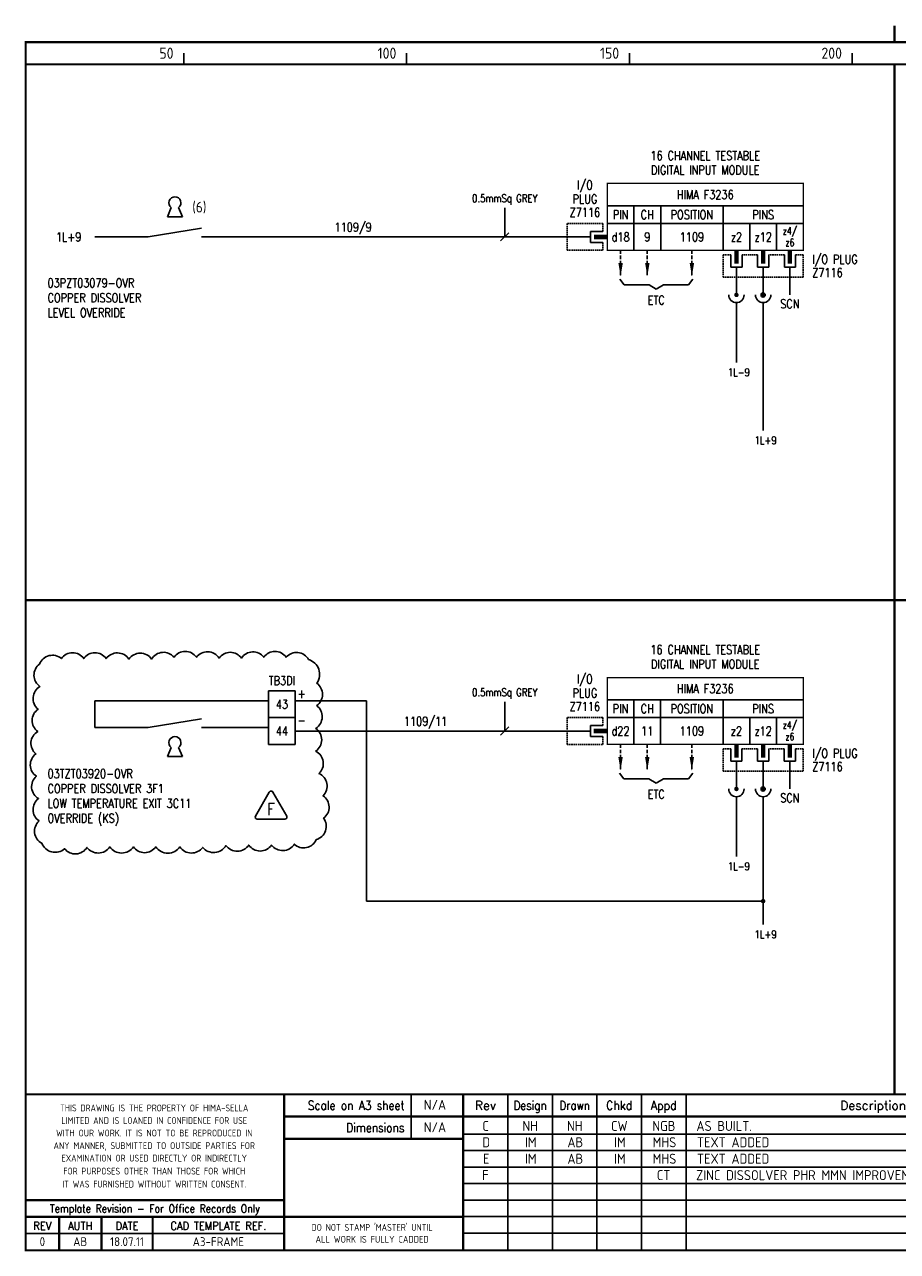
# Model space of a CAD drawing. Extents: x 14 to 408, y 0 to 275.
# Tile 1 of 2: x 14 to 210, y 0 to 275. Entities that reach past the tile are written whole.
import ezdxf
from ezdxf.enums import TextEntityAlignment as Align

# ---------------------------------------------------------------- set-up
doc = ezdxf.new("R2010")
doc.units = 0
doc.header["$LTSCALE"] = 0.25
doc.header["$MEASUREMENT"] = 0
doc.linetypes.add('HIDDEN2', pattern=[4.7625, 3.175, -1.5875])
doc.layers.get('0').update_dxf_attribs({"color": 41, "linetype": 'CONTINUOUS'})
for name, color, linetype in [('00-DRG_FRAME', 12, 'CONTINUOUS'), ('01-DRAW', 7, 'CONTINUOUS'), ('02-TEXT', 2, 'CONTINUOUS'), ('051-TEXT', 2, 'CONTINUOUS'), ('117', 7, 'CONTINUOUS'), ('117-TEXT', 2, 'CONTINUOUS'), ('DIM', 3, 'CONTINUOUS'), ('LAB', 2, 'CONTINUOUS'), ('RACK', 2, 'CONTINUOUS'), ('SLOT', 2, 'CONTINUOUS'), ('SNA', 2, 'CONTINUOUS'), ('TEXT', 2, 'CONTINUOUS'), ('TPOL', 3, 'CONTINUOUS'), ('XR_FUNCTION', 2, 'CONTINUOUS'), ('XR_MAIN', 2, 'CONTINUOUS')]:
    doc.layers.add(name, color=color, linetype=linetype)
doc.styles.add('CROSSREF', font='romans.shx', dxfattribs={"width": 0.8, "height": 2})
doc.styles.add('FUNCTION', font='ROMANS.shx', dxfattribs={"width": 0.8, "height": 2.5})
doc.styles.add('ISO', font='iso.shx')
doc.styles.add('PINS', font='ROMANS.shx', dxfattribs={"width": 0.8, "height": 2.5})
doc.styles.add('RACK', font='ROMANS.shx', dxfattribs={"width": 0.8, "height": 2.5})
doc.styles.add('ROMAND', font='ROMAND')
doc.styles.add('ROMANS', font='romans.shx', dxfattribs={"width": 0.8})
doc.styles.add('SLOT', font='romans.shx', dxfattribs={"width": 0.8, "height": 2})
doc.styles.add('SYMBOL', font='ROMANS.shx', dxfattribs={"width": 0.8, "height": 20})

# ---------------------------------------------------------------- blocks, each defined once
blk = doc.blocks.new('A3-REVA')
at = {"layer": '051-TEXT', "style": 'ISO'}
for tag, p in [('DESIGNED', (292.01, 31.7)), ('A', (117.73, 27.28)), ('DES', (127.73, 27.28)), ('DRN', (137.73, 27.28)), ('CHKD', (147.73, 27.28)), ('APPD', (157.73, 27.28)), ('DATE', (256, 27.28)), ('DRAWN', (291.72, 26.77)), ('CHECKED', (291.72, 21.89)), ('APPD', (291.65, 16.79)), ('DATE', (291.92, 11.96))]:
    blk.add_attdef(tag, text='', height=2.25, dxfattribs=at).set_placement(p, align=Align.CENTER)
blk.add_attdef('DESCRIPTION', (165.03, 27.28), '', height=2.25, dxfattribs=at)
blk = doc.blocks.new('A3-REVB')
at = {"layer": '051-TEXT', "style": 'ISO'}
for tag, p in [('A', (124.85, -20.36)), ('DES', (134.85, -20.36)), ('DRN', (144.85, -20.36)), ('CHKD', (154.85, -20.36)), ('APPD', (164.85, -20.36)), ('DATE', (263.12, -20.36))]:
    blk.add_attdef(tag, text='', height=2.25, dxfattribs=at).set_placement(p, align=Align.CENTER)
blk.add_attdef('DESCRIPTION', (172.15, -20.36), '', height=2.25, dxfattribs=at)
blk = doc.blocks.new('A3-CONTRACT')
at = {"layer": '051-TEXT', "color": 41, "style": 'ISO'}
for tag, height, p in [('SCALE', 2.25, (106.71, 31.82)), ('DIMS', 2.25, (106.71, 26.8)), ('CONTRACT', 4.5, (344.94, 3.1)), ('CAD-REF', 2.25, (283.73, 1.84))]:
    blk.add_attdef(tag, text='', height=height, dxfattribs=at).set_placement(p, align=Align.CENTER)
for tag, p in [('TITLE_2', (303.86, 17.28)), ('TITLE_3', (303.79, 12.78))]:
    blk.add_attdef(tag, p, '', height=2.25, dxfattribs=at)
blk = doc.blocks.new('KEY')
at = {"layer": '01-DRAW'}
for p, q in [((-0.375, -0.5), (-0.183, -0.038)), ((-0.375, -0.5), (0.375, -0.5)), ((0.375, -0.5), (0.183, -0.038))]:
    blk.add_line(p, q, dxfattribs=at)
blk.add_arc((0, 0.2), 0.3, 307.47703, 232.52297, dxfattribs=at)
blk = doc.blocks.new('F3236-09')
for p, q in [((44, 7), (0, 7)), ((6, 7), (6, -3)), ((12, 7), (12, -3)), ((26, 7), (26, -3)), ((44, 3), (0, 3)), ((32, 3), (32, -3)), ((38, 3), (38, -3)), ((-3.75, 0), (-9, 0)), ((-3.75, 1.25), (-3.75, -1.25)), ((-1, 1.25), (-3.75, 1.25)), ((-3.75, -1.25), (-1, -1.25)), ((27.75, -4), (27.75, -6.75)), ((30.25, -6.75), (30.25, -4)), ((33.75, -4), (33.75, -6.75)), ((36.25, -6.75), (36.25, -4)), ((39.75, -4), (39.75, -6.75)), ((42.25, -6.75), (42.25, -4)), ((27.75, -6.75), (30.25, -6.75)), ((29, -6.75), (29, -9)), ((33.75, -6.75), (36.25, -6.75)), ((35, -6.75), (35, -9)), ((39.75, -6.75), (42.25, -6.75)), ((41, -6.75), (41, -9)), ((41, -13), (41, -9))]:
    blk.add_line(p, q)
at = {"const_width": 0.3}
blk.add_lwpolyline([(44, 12), (0, 12), (0, -3), (44, -3)], close=True, dxfattribs=at)
at = {"color": 3, "linetype": 'HIDDEN2', "ltscale": 0.4}
for points in [[(-1, 1.25), (-1, 3), (-9, 3), (-9, -3), (-1, -3), (-1, -1.25)], [(27.75, -4), (26, -4), (26, -9), (44, -9), (44, -4), (42.25, -4)], [(33.75, -4), (30.25, -4)], [(39.75, -4), (36.25, -4)]]:
    blk.add_lwpolyline(points, dxfattribs=at)
blk.add_lwpolyline([(-3, 0, 1, 1, 0), (0, 0, 0.5, 0.5, 0)], format="xyseb")
at = {"const_width": 1}
for points in [[(29, -6), (29, -3)], [(35, -6), (35, -3)], [(41, -6), (41, -3)]]:
    blk.add_lwpolyline(points, dxfattribs=at)
at = {"layer": 'LAB', "style": 'PINS', "width": 0.8, "flags": 1}
blk.add_attdef('LAB1', text='', height=1.5, dxfattribs=at).set_placement((48, 2.5), align=Align.MIDDLE_LEFT)
at = {"layer": 'RACK', "style": 'RACK', "width": 0.8}
blk.add_attdef('SLOT', text='', height=2, dxfattribs=at).set_placement((19, 0), align=Align.MIDDLE)
at = {"layer": 'SLOT', "style": 'SLOT', "width": 0.8}
blk.add_attdef('ADD1', text='', height=2, dxfattribs=at).set_placement((9, 0), align=Align.MIDDLE)
at = {"layer": 'SNA', "style": 'SYMBOL', "width": 0.8, "flags": 1}
blk.add_attdef('SNA', (48, 8), '', height=1.5, dxfattribs=at)
at = {"layer": 'TEXT', "style": 'ROMANS', "width": 0.8}
for s, p in [('16 CHANNEL TESTABLE', (22, 17.25)), ('DIGITAL INPUT MODULE', (22, 14))]:
    blk.add_text(s, height=2, dxfattribs=at).set_placement(p, align=Align.CENTER)
for s, height, p in [('I/O', 2, (-5, 11.5)), ('PLUG', 2, (-5, 8.5)), ('HIMA F3236', 2, (22, 9.5)), ('Z7116', 2, (-5, 5.5)), ('PIN', 2, (3, 5)), ('CH', 2, (9, 5)), ('POSITION', 2, (19, 5)), ('PINS', 2, (35, 5)), ('d18', 2, (3, 0)), ('z2', 2, (29, 0)), ('z12', 2, (35, 0)), ('z4/', 1.6, (41, 1.25)), ('z6', 1.6, (41, -1.25)), ('SCN', 2, (41, -15))]:
    blk.add_text(s, height=height, dxfattribs=at).set_placement(p, align=Align.MIDDLE)
for s, p in [('I/O PLUG', (46, -5)), ('Z7116', (46, -8))]:
    blk.add_text(s, height=2, dxfattribs=at).set_placement(p, align=Align.MIDDLE_LEFT)
at = {"layer": 'TPOL', "style": 'PINS', "width": 0.8, "flags": 1}
blk.add_attdef('CN2', text='', height=1, dxfattribs=at).set_placement((-9, 0), align=Align.MIDDLE_LEFT)
at = {"layer": 'TPOL', "color": 2, "style": 'PINS', "width": 0.8}
blk.add_attdef('CN1', text='', height=2, dxfattribs=at).set_placement((3, 0), align=Align.MIDDLE)
at = {"layer": 'TPOL', "style": 'PINS', "width": 0.8, "flags": 1}
for tag, p in [('CN3', (29, -9)), ('CN4', (35, -9))]:
    blk.add_attdef(tag, text='', height=1, dxfattribs=at).set_placement(p, align=Align.BOTTOM_CENTER)
at = {"layer": 'XR_FUNCTION', "style": 'FUNCTION', "width": 0.8, "flags": 1}
blk.add_attdef('XR_FUNCTION', (48, 10), '', height=1.5, dxfattribs=at)
at = {"layer": 'XR_MAIN', "style": 'CROSSREF', "width": 0.8, "flags": 1}
blk.add_attdef('XR_MAIN', (48, 4), '', height=1.5, dxfattribs=at)
blk = doc.blocks.new('F3236-11')
for p, q in [((44, 7), (0, 7)), ((6, 7), (6, -3)), ((12, 7), (12, -3)), ((26, 7), (26, -3)), ((44, 3), (0, 3)), ((32, 3), (32, -3)), ((38, 3), (38, -3)), ((-3.75, 0), (-9, 0)), ((-3.75, 1.25), (-3.75, -1.25)), ((-1, 1.25), (-3.75, 1.25)), ((-3.75, -1.25), (-1, -1.25)), ((27.75, -4), (27.75, -6.75)), ((30.25, -6.75), (30.25, -4)), ((33.75, -4), (33.75, -6.75)), ((36.25, -6.75), (36.25, -4)), ((39.75, -4), (39.75, -6.75)), ((42.25, -6.75), (42.25, -4)), ((27.75, -6.75), (30.25, -6.75)), ((29, -6.75), (29, -9)), ((33.75, -6.75), (36.25, -6.75)), ((35, -6.75), (35, -9)), ((39.75, -6.75), (42.25, -6.75)), ((41, -6.75), (41, -9)), ((41, -13), (41, -9))]:
    blk.add_line(p, q)
at = {"const_width": 0.3}
blk.add_lwpolyline([(44, 12), (0, 12), (0, -3), (44, -3)], close=True, dxfattribs=at)
at = {"color": 3, "linetype": 'HIDDEN2', "ltscale": 0.4}
for points in [[(-1, 1.25), (-1, 3), (-9, 3), (-9, -3), (-1, -3), (-1, -1.25)], [(27.75, -4), (26, -4), (26, -9), (44, -9), (44, -4), (42.25, -4)], [(33.75, -4), (30.25, -4)], [(39.75, -4), (36.25, -4)]]:
    blk.add_lwpolyline(points, dxfattribs=at)
blk.add_lwpolyline([(-3, 0, 1, 1, 0), (0, 0, 0.5, 0.5, 0)], format="xyseb")
at = {"const_width": 1}
for points in [[(29, -6), (29, -3)], [(35, -6), (35, -3)], [(41, -6), (41, -3)]]:
    blk.add_lwpolyline(points, dxfattribs=at)
at = {"layer": 'LAB', "style": 'PINS', "width": 0.8, "flags": 1}
blk.add_attdef('LAB1', text='', height=1.5, dxfattribs=at).set_placement((48, 2.5), align=Align.MIDDLE_LEFT)
at = {"layer": 'RACK', "style": 'RACK', "width": 0.8}
blk.add_attdef('SLOT', text='', height=2, dxfattribs=at).set_placement((19, 0), align=Align.MIDDLE)
at = {"layer": 'SLOT', "style": 'SLOT', "width": 0.8}
blk.add_attdef('ADD1', text='', height=2, dxfattribs=at).set_placement((9, 0), align=Align.MIDDLE)
at = {"layer": 'SNA', "style": 'SYMBOL', "width": 0.8, "flags": 1}
blk.add_attdef('SNA', (48, 8), '', height=1.5, dxfattribs=at)
at = {"layer": 'TEXT', "style": 'ROMANS', "width": 0.8}
for s, p in [('16 CHANNEL TESTABLE', (22, 17.25)), ('DIGITAL INPUT MODULE', (22, 14))]:
    blk.add_text(s, height=2, dxfattribs=at).set_placement(p, align=Align.CENTER)
for s, height, p in [('I/O', 2, (-5, 11.5)), ('PLUG', 2, (-5, 8.5)), ('HIMA F3236', 2, (22, 9.5)), ('Z7116', 2, (-5, 5.5)), ('PIN', 2, (3, 5)), ('CH', 2, (9, 5)), ('POSITION', 2, (19, 5)), ('PINS', 2, (35, 5)), ('d22', 2, (3, 0)), ('z2', 2, (29, 0)), ('z12', 2, (35, 0)), ('z4/', 1.6, (41, 1.25)), ('z6', 1.6, (41, -1.25)), ('SCN', 2, (41, -15))]:
    blk.add_text(s, height=height, dxfattribs=at).set_placement(p, align=Align.MIDDLE)
for s, p in [('I/O PLUG', (46, -5)), ('Z7116', (46, -8))]:
    blk.add_text(s, height=2, dxfattribs=at).set_placement(p, align=Align.MIDDLE_LEFT)
at = {"layer": 'TPOL', "style": 'PINS', "width": 0.8, "flags": 1}
blk.add_attdef('CN2', text='', height=1, dxfattribs=at).set_placement((-9, 0), align=Align.MIDDLE_LEFT)
at = {"layer": 'TPOL', "color": 2, "style": 'PINS', "width": 0.8}
blk.add_attdef('CN1', text='', height=2, dxfattribs=at).set_placement((3, 0), align=Align.MIDDLE)
at = {"layer": 'TPOL', "style": 'PINS', "width": 0.8, "flags": 1}
for tag, p in [('CN3', (29, -9)), ('CN4', (35, -9))]:
    blk.add_attdef(tag, text='', height=1, dxfattribs=at).set_placement(p, align=Align.BOTTOM_CENTER)
at = {"layer": 'XR_FUNCTION', "style": 'FUNCTION', "width": 0.8, "flags": 1}
blk.add_attdef('XR_FUNCTION', (48, 10), '', height=1.5, dxfattribs=at)
at = {"layer": 'XR_MAIN', "style": 'CROSSREF', "width": 0.8, "flags": 1}
blk.add_attdef('XR_MAIN', (48, 4), '', height=1.5, dxfattribs=at)
blk = doc.blocks.new('TRI-F')
at = {"layer": '01-DRAW'}
blk.add_lwpolyline([(-0.26, 2.55), (-2.34, -1.05, 0.57735), (-2.08, -1.5), (2.08, -1.5, 0.57735), (2.34, -1.05), (0.26, 2.55, 0.57735)], format="xyb", close=True, dxfattribs=at)
at = {"layer": '02-TEXT', "color": 2, "style": 'ROMANS', "width": 0.8}
blk.add_text('F', height=1.8, dxfattribs=at).set_placement((0, 0), align=Align.MIDDLE)

msp = doc.modelspace()

# ---------------------------------------------------------------- linework, layer by layer
at = {"layer": '00-DRG_FRAME'}
for p, q in [((50, 266.5), (50, 269)), ((100, 266.5), (100, 269)), ((150, 266.5), (150, 269)), ((200, 266.5), (200, 269)), ((101.01, 35.5), (101.01, 25.5)), ((122.7, 35.5), (122.7, 0.5)), ((132.7, 0.5), (132.7, 35.5)), ((142.7, 0.5), (142.7, 35.5)), ((152.7, 35.5), (152.7, 0.5)), ((162.7, 35.5), (162.7, 0.5)), ((265, 26.59), (112.7, 26.59)), ((265, 22.89), (112.7, 22.89)), ((265, 19.19), (112.7, 19.19)), ((265, 15.49), (112.7, 15.49)), ((265, 11.79), (112.7, 11.79)), ((265, 8.09), (112.7, 8.09)), ((72.5, 4.25), (14.5, 4.25)), ((265, 4.39), (112.7, 4.39))]:
    msp.add_line(p, q, dxfattribs=at)
at = {"layer": '00-DRG_FRAME', "const_width": 0.5}
for points in [[(209.5, 271.5), (209.5, 275.18)], [(209.5, 271.5), (209.5, 275.18)], [(14.5, 266.5), (404.5, 266.5)], [(209.5, 35.5), (209.5, 266.5)], [(14.5, 146.31), (404.5, 146.31)], [(404.5, 35.5), (14.5, 35.5)], [(72.5, 0.5), (72.5, 35.5)], [(112.7, 0.5), (112.7, 35.5)], [(265, 30.5), (72.5, 30.5)], [(112.7, 25.5), (72.5, 25.5)], [(14.5, 11.75), (72.5, 11.75)], [(14.5, 8), (72.5, 8)], [(22, 0.5), (22, 8)], [(31.5, 0.5), (31.5, 8)], [(43, 0.5), (43, 8)], [(112.7, 8), (72.5, 8)]]:
    msp.add_lwpolyline(points, dxfattribs=at)
msp.add_lwpolyline([(14.5, 0.5), (404.5, 0.5), (404.5, 271.5), (14.5, 271.5)], close=True, dxfattribs=at)
at = {"layer": '01-DRAW'}
for p, q in [((136.01, 227.79), (54, 227.79)), ((147.81, 218.34), (148.78, 217.04)), ((164.21, 218.34), (163.24, 217.04)), ((174, 218.79), (174, 214.79)), ((180, 218.79), (180, 214.79)), ((180, 218.79), (180, 214.79)), ((148.78, 217.04), (154.39, 217.04)), ((154.39, 217.04), (156.01, 216.07)), ((157.63, 217.04), (156.01, 216.07)), ((157.63, 217.04), (163.24, 217.04)), ((174, 213.06), (174, 199.66)), ((180, 213.06), (180, 184.4)), ((180, 213.06), (180, 184.4)), ((69, 125.98), (75, 125.98)), ((69, 119.98), (69, 125.98)), ((75, 125.98), (75, 119.98)), ((69, 123.73), (30, 123.73)), ((75, 123.73), (91, 123.73)), ((91, 123.73), (91, 78.82)), ((69, 113.98), (69, 119.98)), ((75, 119.98), (69, 119.98)), ((75, 119.98), (75, 113.98)), ((69, 117.73), (54, 117.73)), ((136, 116.98), (75, 116.98)), ((73.32, 113.98), (69, 113.98)), ((69, 113.98), (75, 113.98)), ((147.8, 107.53), (148.77, 106.24)), ((164.2, 107.53), (163.23, 106.24)), ((174, 107.98), (174, 103.98)), ((180, 107.98), (180, 103.98)), ((180, 107.98), (180, 103.98)), ((148.77, 106.24), (154.38, 106.24)), ((154.38, 106.24), (156, 105.26)), ((157.62, 106.24), (156, 105.26)), ((157.62, 106.24), (163.23, 106.24)), ((174, 102.25), (174, 88.85)), ((180, 102.25), (180, 73.59)), ((180, 102.25), (180, 73.59)), ((180, 78.82), (91, 78.82))]:
    msp.add_line(p, q, dxfattribs=at)
at = {"layer": '01-DRAW', "linetype": 'HIDDEN2'}
for p, q in [((148.01, 224.79), (148.01, 218.95)), ((154.01, 224.79), (154.01, 218.95)), ((164.01, 224.79), (164.01, 218.95)), ((148, 113.98), (148, 108.15)), ((154, 113.98), (154, 108.15)), ((164, 113.98), (164, 108.15))]:
    msp.add_line(p, q, dxfattribs=at)
at = {"layer": '01-DRAW', "const_width": 0.5}
for points in [[(173.75, 214.79, 1), (174.25, 214.79, 1)], [(179.75, 214.79, 1), (180.25, 214.79, 1)], [(173.75, 103.98, 1), (174.25, 103.98, 1)], [(179.75, 103.98, 1), (180.25, 103.98, 1)], [(179.75, 78.82, 1), (180.25, 78.82, 1)]]:
    msp.add_lwpolyline(points, format="xyb", close=True, dxfattribs=at)
at = {"layer": '01-DRAW'}
for centre, radius in [((180, 214.79), 0.475), ((180, 214.79), 0.389), ((180, 214.79), 0.302), ((180, 214.79), 0.216), ((180, 214.79), 0.13), ((180, 214.79), 0.0432), ((180, 103.98), 0.475), ((180, 103.98), 0.389), ((180, 103.98), 0.302), ((180, 103.98), 0.216), ((180, 103.98), 0.13), ((180, 103.98), 0.0432)]:
    msp.add_circle(centre, radius, dxfattribs=at)
for centre in [(174, 214.79), (180, 214.79), (180, 214.79), (174, 103.98), (180, 103.98), (180, 103.98)]:
    msp.add_arc(centre, 1.73, 180, 0, dxfattribs=at)
for points in [[(148.52, 221.98), (147.51, 221.98), (148.01, 218.95)], [(154.52, 221.98), (153.51, 221.98), (154.01, 218.95)], [(164.52, 221.98), (163.51, 221.98), (164.01, 218.95)], [(148.5, 111.17), (147.5, 111.17), (148, 108.15)], [(154.5, 111.17), (153.5, 111.17), (154, 108.15)], [(164.5, 111.17), (163.5, 111.17), (164, 108.15)]]:
    msp.add_solid(points, dxfattribs=at)
at = {"layer": '117'}
for p, q in [((42, 227.79), (54, 229.79)), ((42, 227.79), (30, 227.79)), ((30, 117.73), (30, 123.73)), ((42, 117.73), (54, 119.73)), ((42, 117.73), (30, 117.73))]:
    msp.add_line(p, q, dxfattribs=at)
msp.add_lwpolyline([(78, 133, 0.520567), (72.96, 133.52, 0.520567), (72.96, 133.52, 0.520567), (67.95, 133.52, 0.520567), (67.95, 133.52, 0.520567), (62.94, 133.32, 0.520567), (62.94, 133.32, 0.520567), (57.92, 133.32, 0.520567), (57.92, 133.32, 0.520567), (52.81, 133.52, 0.520567), (52.81, 133.52, 0.520567), (47.8, 133.52, 0.520567), (47.8, 133.52, 0.520567), (42.78, 133.11, 0.520567), (42.78, 133.11, 0.520567), (37.67, 133.11, 0.520567), (37.67, 133.11, 0.520567), (32.55, 133.22, 0.520567), (32.55, 133.22, 0.520567), (27.54, 133.22, 0.520567), (27.54, 133.22, 0.520567), (22.53, 133.22, 0.520567), (22.53, 133.22, 0.520567), (17.62, 131.99, 0.520567), (17.62, 131.99, 0.520567), (17.72, 126.98, 0.520567), (17.72, 126.98, 0.520567), (17.31, 121.87, 0.520567), (17.31, 121.87, 0.520567), (17.21, 116.86, 0.520567), (17.21, 116.86, 0.520567), (16.8, 111.85, 0.520567), (16.8, 111.85, 0.520567), (16.9, 106.83, 0.520567), (16.9, 106.83, 0.520567), (17.41, 101.82, 0.520567), (17.41, 101.82, 0.520567), (17.51, 96.81, 0.520567), (17.51, 96.81, 0.520567), (18.13, 91.8, 0.520567), (18.13, 91.8, 0.520567), (23.24, 90.58, 0.520567), (23.24, 90.58, 0.520567), (28.26, 90.88, 0.520567), (28.26, 90.88, 0.520567), (33.37, 90.99, 0.520567), (33.37, 90.99, 0.520567), (38.69, 90.99, 0.520567), (38.69, 90.99, 0.520567), (43.7, 90.99, 0.520567), (43.7, 90.99, 0.520567), (49.13, 90.99, 0.520567), (49.13, 90.99, 0.520567), (54.24, 90.88, 0.520567), (54.24, 90.88, 0.520567), (59.46, 91.29, 0.520567), (59.46, 91.29, 0.520567), (64.57, 91.39, 0.520567), (64.57, 91.39, 0.520567), (69.69, 91.39, 0.520567), (69.69, 91.39, 0.520567), (74.8, 91.6, 0.520567), (74.8, 91.6, 0.520567), (79.71, 92.62, 0.520567), (79.71, 92.62, 0.520567), (81.35, 97.43, 0.520567), (81.35, 97.43, 0.520567), (81.25, 102.44, 0.520567), (81.25, 102.44, 0.520567), (80.33, 107.45, 0.520567), (80.33, 107.45, 0.520567), (79.61, 112.46, 0.520567), (79.61, 112.46, 0.520567), (79.61, 117.57, 0.520567), (79.61, 117.57, 0.520567), (79.82, 122.68, 0.520567), (79.82, 122.68, 0.520567), (79.82, 127.69, 0.520567), (79.82, 127.69, 0.520567)], format="xyb", close=True, dxfattribs=at)
at = {"layer": 'DIM'}
for p, q in [((122, 227.79), (122, 234.33)), ((121.1, 226.89), (122.9, 228.69)), ((122, 116.98), (122, 123.52)), ((121.1, 116.08), (122.9, 117.88))]:
    msp.add_line(p, q, dxfattribs=at)

# ---------------------------------------------------------------- block references
at = {"layer": '00-DRG_FRAME', "color": 0, "xscale": 1.5, "yscale": 1.5, "zscale": 1.5}
msp.add_blockref('TRI-F', (69.57, 99.46), dxfattribs=at)
at = {"layer": '00-DRG_FRAME'}
for name, p, values in [('A3-CONTRACT', (-0.35, 0.19), {'TITLE_2': 'ICI SYNETIX SCHEDULE - No.3 AND No.7 PLANTS', 'TITLE_3': 'FISHER-ROSEMOUNTP.O. No.  99003994', 'CAD-REF': '10265-P3-097', 'CONTRACT': 'C10265H-P3', 'SCALE': 'N/A', 'DIMS': 'N/A'}), ('A3-REVB', (-7, 43.98), {'A': 'D', 'DES': 'IM', 'DRN': 'AB', 'CHKD': 'IM', 'APPD': 'MHS', 'DESCRIPTION': 'TEXT ADDED', 'DATE': '11.08.11'}), ('A3-REVB', (-7, 40.28), {'A': 'E', 'DES': 'IM', 'DRN': 'AB', 'CHKD': 'IM', 'APPD': 'MHS', 'DESCRIPTION': 'TEXT ADDED', 'DATE': '11.08.11'}), ('A3-REVB', (-7.19, 36.6), {'A': 'F', 'APPD': 'CT', 'DESCRIPTION': 'ZINC DISSOLVER PHR MMN IMPROVEMENTS', 'DATE': ' 21.02.14'})]:
    msp.add_blockref(name, p, dxfattribs=at).add_auto_attribs(values)
ref = msp.add_blockref('A3-REVA', (0, 0), dxfattribs=at)
ref.add_attrib('A', 'C', dxfattribs={"layer": '051-TEXT', "height": 2.25, "style": 'ISO'}).set_placement((117.73, 27.28), align=Align.CENTER)
ref.add_attrib('DES', 'NH', dxfattribs={"layer": '051-TEXT', "height": 2.25, "style": 'ISO'}).set_placement((127.73, 27.28), align=Align.CENTER)
ref.add_attrib('DRN', 'NH', dxfattribs={"layer": '051-TEXT', "height": 2.25, "style": 'ISO'}).set_placement((137.73, 27.28), align=Align.CENTER)
ref.add_attrib('CHKD', 'CW', dxfattribs={"layer": '051-TEXT', "height": 2.25, "style": 'ISO'}).set_placement((147.73, 27.28), align=Align.CENTER)
ref.add_attrib('APPD', 'NGB', dxfattribs={"layer": '051-TEXT', "height": 2.25, "style": 'ISO'}).set_placement((157.73, 27.28), align=Align.CENTER)
ref.add_attrib('DESCRIPTION', 'AS BUILT.', (165.03, 27.28), dxfattribs={"layer": '051-TEXT', "height": 2.25, "style": 'ISO'})
ref.add_attrib('DATE', '06.06.00', dxfattribs={"layer": '051-TEXT', "height": 2.25, "style": 'ISO'}).set_placement((256, 27.28), align=Align.CENTER)
ref.add_attrib('DESIGNED', 'NH', dxfattribs={"layer": '051-TEXT', "height": 2.25, "style": 'ISO'}).set_placement((292.01, 31.7), align=Align.CENTER)
ref.add_attrib('DRAWN', 'NH', dxfattribs={"layer": '051-TEXT', "height": 2.25, "style": 'ISO'}).set_placement((291.72, 26.77), align=Align.CENTER)
ref.add_attrib('CHECKED', 'CW', dxfattribs={"layer": '051-TEXT', "height": 2.25, "style": 'ISO'}).set_placement((291.72, 21.89), align=Align.CENTER)
ref.add_attrib('APPD', 'NGB', dxfattribs={"layer": '051-TEXT', "height": 2.25, "style": 'ISO'}).set_placement((291.65, 16.79), align=Align.CENTER)
ref.add_attrib('DATE', '29.03.00', dxfattribs={"layer": '051-TEXT', "height": 2.25, "style": 'ISO'}).set_placement((291.92, 11.96), align=Align.CENTER)
at = {"layer": '117'}
for name, p, values in [('F3236-09', (145.01, 227.79), {'CN1': 'd18', 'SLOT': '1109', 'ADD1': '9'}), ('F3236-11', (145, 116.98), {'CN1': 'd22', 'SLOT': '1109', 'ADD1': '11'})]:
    msp.add_blockref(name, p, dxfattribs=at).add_auto_attribs(values)
at = {"layer": '117', "xscale": 4.5, "yscale": 4.5, "zscale": 4.5}
for p in [(48, 234.54), (48, 113.48)]:
    msp.add_blockref('KEY', p, dxfattribs=at)

# ---------------------------------------------------------------- texts
at = {"layer": '00-DRG_FRAME', "style": 'ISO'}
for s, p in [('50', (47.69, 267.75)), ('100', (97.69, 267.75)), ('150', (147.69, 267.75)), ('200', (197.69, 267.75))]:
    msp.add_text(s, height=2.5, dxfattribs=at).set_placement(p, align=Align.RIGHT)
at = {"layer": '00-DRG_FRAME', "color": 3, "style": 'ISO'}
for s, width, p in [('THIS DRAWING IS THE PROPERTY OF HIMA-SELLA', 0.9, (43.36, 32.44)), ("DO NOT STAMP 'MASTER' UNTIL", 0.95, (92.25, 5.79))]:
    msp.add_text(s, height=1.53, dxfattribs=dict(at, width=width)).set_placement(p, align=Align.MIDDLE)
at = {"layer": '00-DRG_FRAME', "color": 4, "style": 'ROMAND', "width": 0.87}
for s, p in [('Scale on A3 sheet', (99.54, 32)), ('Dimensions', (99.54, 27.01))]:
    msp.add_text(s, height=2, dxfattribs=at).set_placement(p, align=Align.RIGHT)
at = {"layer": '00-DRG_FRAME', "color": 4, "style": 'ROMAND'}
for s, p in [('Rev', (117.7, 32)), ('Description', (204.69, 32))]:
    msp.add_text(s, height=2, dxfattribs=at).set_placement(p, align=Align.CENTER)
for s, width, p in [('Design', 0.85, (127.7, 32)), ('Drawn', 0.85, (137.7, 32)), ('Chkd', 0.9, (147.7, 32)), ('Appd', 0.9, (157.7, 32))]:
    msp.add_text(s, height=2, dxfattribs=dict(at, width=width)).set_placement(p, align=Align.CENTER)
at = {"layer": '00-DRG_FRAME', "color": 3, "style": 'ISO'}
for s, width, p in [('LIMITED AND IS LOANED IN CONFIDENCE FOR USE', 0.9, (43.36, 29.62)), ('WITH OUR WORK. IT IS NOT TO BE REPRODUCED IN', 0.87, (43.36, 26.81)), ('ANY MANNER, SUBMITTED TO OUTSIDE PARTIES FOR', 0.87, (43.36, 23.99)), ('EXAMINATION OR USED DIRECTLY OR INDIRECTLY', 0.9, (43.36, 21.18)), ('FOR PURPOSES OTHER THAN THOSE FOR WHICH', 0.9, (43.36, 18.27)), ('IT WAS FURNISHED WITHOUT WRITTEN CONSENT.', 0.9, (43.36, 15.35))]:
    msp.add_text(s, height=1.53, dxfattribs=dict(at, width=width)).set_placement(p, align=Align.MIDDLE_CENTER)
at = {"layer": '00-DRG_FRAME', "color": 4, "style": 'ROMAND'}
for s, width, p in [('Template Revision - For Office Records Only', 0.85, (43.5, 9.62)), ('REV', 0.9, (18.25, 6)), ('AUTH', 0.9, (26.75, 6)), ('DATE', 0.9, (37.25, 6)), ('CAD TEMPLATE REF.', 0.9, (57.75, 6))]:
    msp.add_text(s, height=1.8, dxfattribs=dict(at, width=width)).set_placement(p, align=Align.MIDDLE)
at = {"layer": '00-DRG_FRAME', "color": 41, "style": 'ISO'}
for s, p in [('0', (18.25, 1.45)), ('AB', (26.75, 1.45)), ('18.07.11', (37.25, 1.45)), ('A3-FRAME', (57.75, 1.45))]:
    msp.add_text(s, height=2, dxfattribs=at).set_placement(p, align=Align.CENTER)
at = {"layer": '00-DRG_FRAME', "color": 3, "style": 'ISO'}
msp.add_text('ALL WORK IS FULLY CADDED', height=1.53, dxfattribs=at).set_placement((92.25, 2.98), align=Align.MIDDLE_CENTER)
at = {"layer": '01-DRAW', "color": 2, "style": 'ROMANS', "width": 0.8}
for p in [(156.01, 212.62), (156, 101.81)]:
    msp.add_text('ETC', height=2, dxfattribs=at).set_placement(p, align=Align.CENTER)
at = {"layer": '01-DRAW', "style": 'ROMANS', "width": 0.8}
for s, p in [('1L-9', (172.06, 196.54)), ('1L+9', (178.06, 181.29)), ('1L-9', (172.06, 85.74)), ('1L+9', (178.06, 70.48))]:
    msp.add_text(s, height=1.75, dxfattribs=at).set_placement(p)
for s, p in [('+', (77.33, 124.38)), ('-', (77.33, 118.38))]:
    msp.add_text(s, height=2, dxfattribs=at).set_placement(p, align=Align.RIGHT)
at = {"layer": '01-DRAW', "char_height": 2, "attachment_point": 5, "style": 'ROMANS'}
for s, insert in [('43', (72, 122.98)), ('44', (72, 116.98))]:
    msp.add_mtext_dynamic_manual_height_columns(s, width=6, gutter_width=12.5, heights=[5.95], dxfattribs=dict(at, insert=insert))
at = {"layer": '051-TEXT', "style": 'ROMANS', "width": 0.8}
msp.add_text('1L+9', height=2, dxfattribs=at).set_placement((27, 227.79), align=Align.MIDDLE_RIGHT)
for s, p in [('1109/9', (88, 228.98)), ('TB3DI', (72, 127.28)), ('1109/11', (104.25, 118.17))]:
    msp.add_text(s, height=2, dxfattribs=at).set_placement(p, align=Align.CENTER)
at = {"layer": '117-TEXT', "style": 'ISO'}
msp.add_text('(6)', height=2.4, dxfattribs=at).set_placement((53.48, 234.48), align=Align.MIDDLE)
at = {"layer": 'DIM', "style": 'ROMANS', "width": 0.8}
for p in [(122, 235.59), (122, 124.79)]:
    msp.add_text('0.5mmSq GREY', height=1.75, dxfattribs=at).set_placement(p, align=Align.CENTER)
at = {"layer": 'TEXT', "char_height": 2, "width": 47.7416, "attachment_point": 1, "style": 'ROMANS'}
for s, insert in [('03PZT03079-OVR\\PCOPPER DISSOLVER\\PLEVEL OVERRIDE', (19.4, 218.47)), ('03TZT03920-OVR\\PCOPPER DISSOLVER 3F1\\PLOW TEMPERATURE EXIT 3C11\\POVERRIDE (KS)', (19.4, 108.41))]:
    msp.add_mtext(s, dxfattribs=dict(at, insert=insert))

doc.saveas('drawing.dxf')
